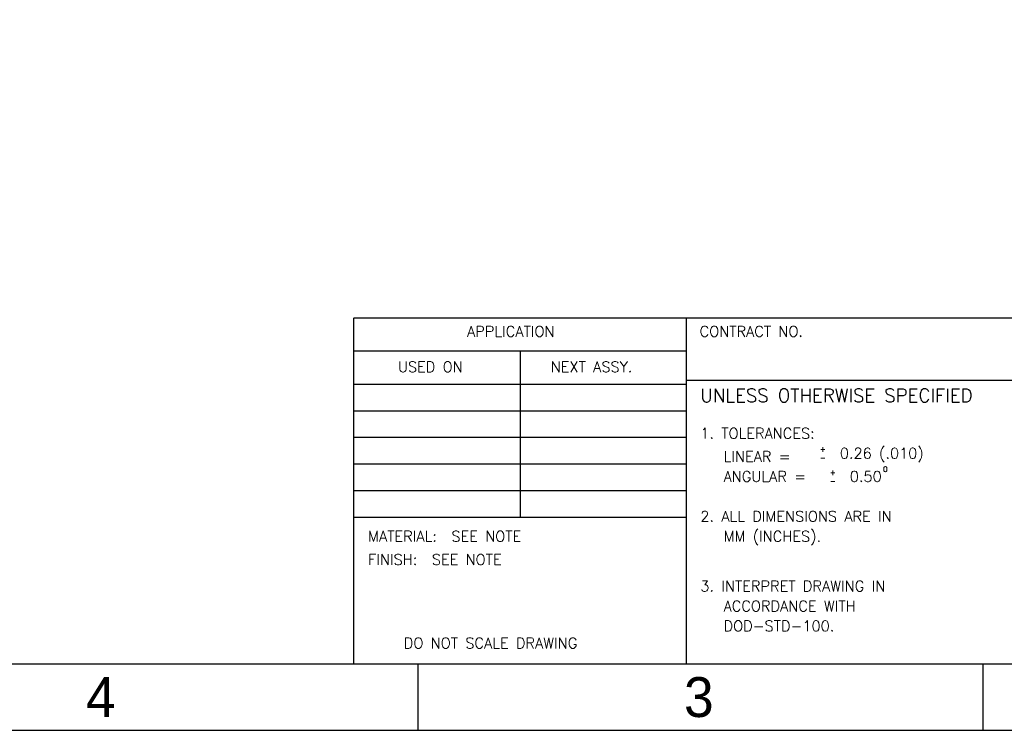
# Model space of a CAD drawing. Extents: x 0 to 34, y 0 to 22.
# Tile 14 of 33: x 18.3 to 25.7, y 0 to 5.3. Entities that reach past the tile are written whole.
import ezdxf

# ---------------------------------------------------------------- set-up
doc = ezdxf.new("R2010")
doc.units = 0
doc.header["$MEASUREMENT"] = 0
doc.layers.add('1', color=7, linetype='CONTINUOUS')
doc.styles.add('COMPLEX', font='COMPLEX')
doc.styles.add('ROMANS', font='ROMANS')

# ---------------------------------------------------------------- blocks, each defined once
blk = doc.blocks.new('SIPTBLCK-G2')
at = {"layer": '1', "color": 7, "style": 'COMPLEX'}
blk.add_text('+', height=0.04, dxfattribs=at).set_placement((24.27273, 2.095094))

msp = doc.modelspace()

# ---------------------------------------------------------------- linework, layer by layer
at = {"layer": '1', "color": 7}
for p, q in [((20.7659, 0.5049), (20.7659, 3.1049)), ((20.7676, 3.1049), (33.4676, 3.1049)), ((23.2676, 0.5049), (23.2676, 3.1049)), ((20.7676, 2.8549), (23.2676, 2.8549)), ((22.0176, 2.8549), (22.0176, 1.6049)), ((20.7676, 2.6049), (23.2676, 2.6049)), ((23.2676, 2.6358), (25.8176, 2.6358)), ((20.7676, 2.4049), (23.2676, 2.4049)), ((20.7676, 2.2049), (23.2676, 2.2049)), ((20.7676, 2.0049), (23.2676, 2.0049)), ((20.7676, 1.8049), (23.2676, 1.8049)), ((20.7676, 1.6049), (23.2676, 1.6049)), ((21.25, 0), (21.25, 0.5)), ((25.5, 0), (25.5, 0.5))]:
    msp.add_line(p, q, dxfattribs=at)
for points in [[(0, 0), (34, 0), (34, 22), (0, 22)], [(0.4687, 0.5), (33.4687, 0.5), (33.4687, 21.5), (0.4687, 21.5)]]:
    msp.add_lwpolyline(points, close=True, dxfattribs=at)

# ---------------------------------------------------------------- block references
at = {"layer": '1'}
msp.add_blockref('SIPTBLCK-G2', (0, 0), dxfattribs=at)

# ---------------------------------------------------------------- texts
at = {"layer": '1', "color": 7}
for s, height, style, p in [('APPLICATION', 0.08, 'COMPLEX', (21.6174, 2.962)), ('CONTRACT NO.', 0.08, 'COMPLEX', (23.3674, 2.962)), ('USED ON', 0.08, 'COMPLEX', (21.0977, 2.6951)), ('NEXT ASSY.', 0.08, 'COMPLEX', (22.2477, 2.6951)), ('UNLESS OTHERWISE SPECIFIED', 0.1, 'ROMANS', (23.3727, 2.4701)), ('1. TOLERANCES:', 0.08, 'COMPLEX', (23.3727, 2.1951)), ('LINEAR =', 0.08, 'COMPLEX', (23.5477, 2.0201)), ('0.26 (.010)', 0.08, 'COMPLEX', (24.4227, 2.0451)), ('-', 0.04, 'COMPLEX', (24.2727, 2.0303)), ('ANGULAR =', 0.08, 'COMPLEX', (23.5477, 1.8701)), ('+', 0.04, 'COMPLEX', (24.3477, 1.9201)), ('0.50', 0.08, 'COMPLEX', (24.4977, 1.8701)), ('0', 0.04, 'ROMANS', (24.7477, 1.9451)), ('-', 0.04, 'COMPLEX', (24.3477, 1.8553)), ('2. ALL DIMENSIONS ARE IN', 0.08, 'COMPLEX', (23.3727, 1.5701)), ('MATERIAL:  SEE NOTE', 0.08, 'COMPLEX', (20.8727, 1.4201)), ('MM (INCHES).', 0.08, 'COMPLEX', (23.5477, 1.4201)), ('FINISH:  SEE NOTE', 0.08, 'COMPLEX', (20.8727, 1.2451)), ('3. INTERPRET DRAWING IN', 0.08, 'COMPLEX', (23.3727, 1.0451)), ('ACCORDANCE WITH', 0.08, 'COMPLEX', (23.5477, 0.8951)), ('DOD-STD-100.', 0.08, 'COMPLEX', (23.5477, 0.7451)), ('DO NOT SCALE DRAWING', 0.08, 'COMPLEX', (21.1414, 0.6161))]:
    msp.add_text(s, height=height, dxfattribs=dict(at, style=style)).set_placement(p)
for s, p in [('4', (18.75, 0.1)), ('3', (23.25, 0.1))]:
    msp.add_text(s, height=0.3, dxfattribs=at).set_placement(p)

doc.saveas('drawing.dxf')
